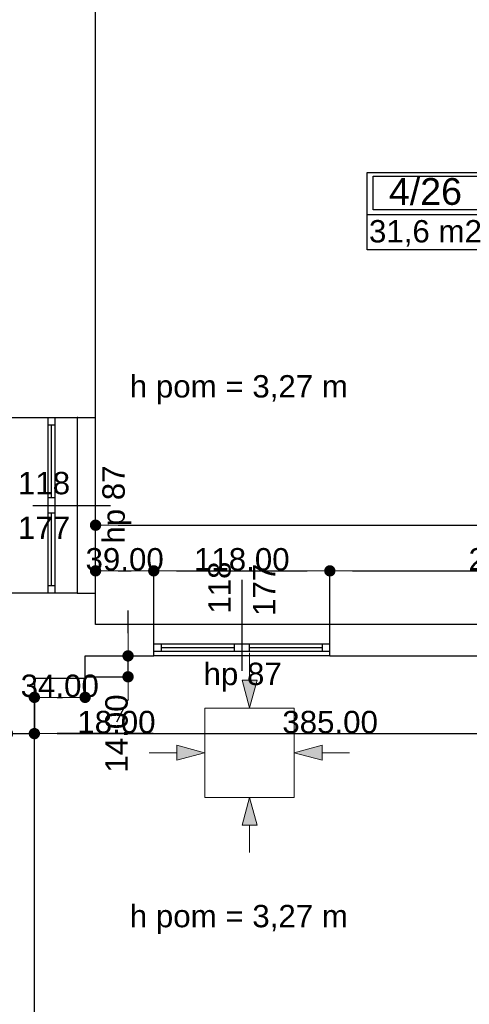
# Model space of a CAD drawing. Header units: millimetres. Extents: x -175445 to -20415, y -559200 to 231527.
# Tile 93 of 256: x -118716 to -115704, y -173328 to -166722. Entities that reach past the tile are written whole.
import ezdxf
from ezdxf.enums import TextEntityAlignment as Align

# ---------------------------------------------------------------- set-up
doc = ezdxf.new("R2010")
doc.units = ezdxf.units.MM
doc.header["$MEASUREMENT"] = 0
for name, color, linetype in [('Linia', 7, 'Continuous'), ('Obiekt', 7, 'Continuous'), ('Okno', 7, 'Continuous'), ('Strefa', 7, 'Continuous'), ('Słup', 7, 'Continuous'), ('Tekst', 7, 'Continuous'), ('Wymiary', 63, 'Continuous'), ('Ściana', 7, 'Continuous')]:
    doc.layers.add(name, color=color, linetype=linetype)
doc.styles.add('Arial', font='txt')
doc.styles.add('Times new roman', font='txt')
doc.dimstyles.new('GENERATED_STYLE__1', dxfattribs={"dimtxt": 150, "dimasz": 152, "dimexe": 0.18, "dimexo": 0, "dimgap": 0.09, "dimtad": 1, "dimtih": 1, "dimtoh": 1, "dimlfac": 0.1, "dimzin": 0, "dimdsep": 46, "dimtxsty": 'Arial', "dimblk": 'ARROWHEAD_11', "dimblk1": 'ARROWHEAD_11', "dimblk2": 'ARROWHEAD_11', "dimcen": 0.09, "dimclrd": 114, "dimclre": 114, "dimclrt": 114, "dimazin": 0, "dimtfac": 1, "dimtdec": 4, "dimtmove": 0, "dimatfit": 3, "dimfxl": 1, "dimtolj": 1, "dimtzin": 0, "dimarcsym": 0})
doc.dimstyles.new('GENERATED_STYLE__2', dxfattribs={"dimtxt": 150, "dimasz": 152, "dimexe": 0.18, "dimexo": 0, "dimgap": 0.09, "dimtad": 1, "dimlfac": 0.1, "dimzin": 0, "dimdsep": 46, "dimtxsty": 'Arial', "dimblk": 'ARROWHEAD_11', "dimblk1": 'ARROWHEAD_11', "dimblk2": 'ARROWHEAD_11', "dimcen": 0.09, "dimclrd": 114, "dimclre": 114, "dimclrt": 114, "dimazin": 0, "dimtfac": 1, "dimtdec": 4, "dimtmove": 0, "dimatfit": 3, "dimfxl": 1, "dimtolj": 1, "dimtzin": 0, "dimarcsym": 0})

# ---------------------------------------------------------------- blocks, each defined once
blk = doc.blocks.new('Narzędzia czyste_4_26_26', base_point=(-115607.8, 27340.8))
at = {"layer": 'Strefa'}
for p, q in [((-116386.8, 27623.7), (-113969.1, 27623.7)), ((-116386.8, 27105.1), (-116386.8, 27623.7)), ((-115607.8, 27623.7), (-115607.8, 27105.1)), ((-113969.1, 27623.7), (-113969.1, 27105.1)), ((-116347.9, 27597.8), (-115646.7, 27597.8)), ((-116347.9, 27371.5), (-116347.9, 27597.8)), ((-115646.7, 27597.8), (-115646.7, 27371.5)), ((-115646.7, 27371.5), (-116347.9, 27371.5)), ((-116386.8, 27340.8), (-113969.1, 27340.8)), ((-113969.1, 27105.1), (-116386.8, 27105.1))]:
    blk.add_line(p, q, dxfattribs=at)
at = {"layer": 'Strefa', "style": 'Arial'}
for tag, height, p in [('ROOM_NUMBER', 180, (-115997.3, 27495.8)), ('ROOM_NAME', 150, (-114788.4, 27469.2)), ('ROOM_CALC_AREA', 150, (-115997.3, 27228.8)), ('floor_f', 150, (-114788.4, 27221.7))]:
    blk.add_attdef(tag, text='', height=height, dxfattribs=at).set_placement(p, align=Align.MIDDLE_CENTER)
blk = doc.blocks.new('ARROWHEAD_11')
at = {"color": 0, "linetype": 'Continuous', "lineweight": 0}
blk.add_line((0, 0), (-1, 0), dxfattribs=at)
at = {"color": 0, "linetype": 'Continuous', "lineweight": 0, "const_width": 0.25, "flags": 128}
blk.add_lwpolyline([(-0.125, 0, 1), (0.125, 0, 1)], format="xyb", close=True, dxfattribs=at)
blk = doc.blocks.new('*D1559')
at = {"layer": 'Defpoints', "color": 0}
for p in [(-117818, -170419.9), (-118208, -170780.6), (-117818, -170780.6)]:
    blk.add_point(p, dxfattribs=at)
at = {"layer": 'Wymiary', "color": 114, "lineweight": -2}
for p, q in [((-118208, -170780.6), (-118208, -170419.7)), ((-118056, -170419.9), (-117970, -170419.9)), ((-117818, -170780.6), (-117818, -170419.7))]:
    blk.add_line(p, q, dxfattribs=at)
at = {"layer": 'Wymiary', "color": 114, "lineweight": -2, "xscale": 152, "yscale": 152, "zscale": 152, "rotation": 180}
blk.add_blockref('ARROWHEAD_11', (-118208, -170419.9), dxfattribs=at)
at = {"layer": 'Wymiary', "color": 114, "lineweight": -2, "xscale": 152, "yscale": 152, "zscale": 152}
blk.add_blockref('ARROWHEAD_11', (-117818, -170419.9), dxfattribs=at)
at = {"layer": 'Wymiary', "color": 114, "lineweight": 13, "insert": (-118013, -170343.2), "char_height": 150, "attachment_point": 5, "style": 'Arial'}
blk.add_mtext('\\A1;39.00', dxfattribs=at)
blk = doc.blocks.new('*D1560')
at = {"layer": 'Defpoints', "color": 0}
for p in [(-116638, -170419.9), (-117818, -170780.6), (-116638, -170780.6)]:
    blk.add_point(p, dxfattribs=at)
at = {"layer": 'Wymiary', "color": 114, "lineweight": -2}
for p, q in [((-117818, -170780.6), (-117818, -170419.7)), ((-117666, -170419.9), (-116790, -170419.9)), ((-116638, -170780.6), (-116638, -170419.7))]:
    blk.add_line(p, q, dxfattribs=at)
at = {"layer": 'Wymiary', "color": 114, "lineweight": -2, "xscale": 152, "yscale": 152, "zscale": 152, "rotation": 180}
blk.add_blockref('ARROWHEAD_11', (-117818, -170419.9), dxfattribs=at)
at = {"layer": 'Wymiary', "color": 114, "lineweight": -2, "xscale": 152, "yscale": 152, "zscale": 152}
blk.add_blockref('ARROWHEAD_11', (-116638, -170419.9), dxfattribs=at)
at = {"layer": 'Wymiary', "color": 114, "lineweight": 13, "insert": (-117228, -170343.2), "char_height": 150, "attachment_point": 5, "style": 'Arial'}
blk.add_mtext('\\A1;118.00', dxfattribs=at)
blk = doc.blocks.new('*D1561')
at = {"layer": 'Defpoints', "color": 0}
for p in [(-114138, -170419.9), (-116638, -170780.6), (-114138, -170780.6)]:
    blk.add_point(p, dxfattribs=at)
at = {"layer": 'Wymiary', "color": 114, "lineweight": -2}
for p, q in [((-116638, -170780.6), (-116638, -170419.7)), ((-116486, -170419.9), (-114290, -170419.9)), ((-114138, -170780.6), (-114138, -170419.7))]:
    blk.add_line(p, q, dxfattribs=at)
at = {"layer": 'Wymiary', "color": 114, "lineweight": -2, "xscale": 152, "yscale": 152, "zscale": 152, "rotation": 180}
blk.add_blockref('ARROWHEAD_11', (-116638, -170419.9), dxfattribs=at)
at = {"layer": 'Wymiary', "color": 114, "lineweight": -2, "xscale": 152, "yscale": 152, "zscale": 152}
blk.add_blockref('ARROWHEAD_11', (-114138, -170419.9), dxfattribs=at)
at = {"layer": 'Wymiary', "color": 114, "lineweight": 13, "insert": (-115388, -170343.2), "char_height": 150, "attachment_point": 5, "style": 'Arial'}
blk.add_mtext('\\A1;250.00', dxfattribs=at)
blk = doc.blocks.new('*D1566')
at = {"layer": 'Defpoints', "color": 0}
for p in [(-111608, -170113.7), (-118208, -170780.6), (-111608, -170780.6)]:
    blk.add_point(p, dxfattribs=at)
at = {"layer": 'Wymiary', "color": 114, "lineweight": -2}
for p, q in [((-118208, -170780.6), (-118208, -170113.5)), ((-118056, -170113.7), (-111760, -170113.7)), ((-111608, -170780.6), (-111608, -170113.5))]:
    blk.add_line(p, q, dxfattribs=at)
at = {"layer": 'Wymiary', "color": 114, "lineweight": -2, "xscale": 152, "yscale": 152, "zscale": 152, "rotation": 180}
blk.add_blockref('ARROWHEAD_11', (-118208, -170113.7), dxfattribs=at)
at = {"layer": 'Wymiary', "color": 114, "lineweight": -2, "xscale": 152, "yscale": 152, "zscale": 152}
blk.add_blockref('ARROWHEAD_11', (-111608, -170113.7), dxfattribs=at)
at = {"layer": 'Wymiary', "color": 114, "lineweight": 13, "insert": (-114908, -170037), "char_height": 150, "attachment_point": 5, "style": 'Arial'}
blk.add_mtext('\\A1;660.00', dxfattribs=at)
blk = doc.blocks.new('*D1601')
at = {"layer": 'Defpoints', "color": 0}
for p in [(-118618, -171140.6), (-118618, -171512), (-118798, -173155.6)]:
    blk.add_point(p, dxfattribs=at)
at = {"layer": 'Wymiary', "color": 114, "lineweight": -2}
for p, q in [((-118618, -171140.6), (-118618, -171512.2)), ((-118950, -171512), (-119102, -171512)), ((-118798, -173155.6), (-118798, -171511.8)), ((-118798, -171512), (-118618, -171512)), ((-118314, -171512), (-118466, -171512)), ((-117822.4, -171512), (-118314, -171512))]:
    blk.add_line(p, q, dxfattribs=at)
at = {"layer": 'Wymiary', "color": 114, "lineweight": -2, "xscale": 152, "yscale": 152, "zscale": 152}
blk.add_blockref('ARROWHEAD_11', (-118798, -171512), dxfattribs=at)
at = {"layer": 'Wymiary', "color": 114, "lineweight": -2, "xscale": 152, "yscale": 152, "zscale": 152, "rotation": 180}
blk.add_blockref('ARROWHEAD_11', (-118618, -171512), dxfattribs=at)
at = {"layer": 'Wymiary', "color": 114, "lineweight": 13, "insert": (-118068.2, -171435.3), "char_height": 150, "attachment_point": 5, "style": 'Arial'}
blk.add_mtext('\\A1;18.00', dxfattribs=at)
blk = doc.blocks.new('*D1602')
at = {"layer": 'Defpoints', "color": 0}
for p in [(-118618, -171140.6), (-114768, -171512), (-114768, -171615.6)]:
    blk.add_point(p, dxfattribs=at)
at = {"layer": 'Wymiary', "color": 114, "lineweight": -2}
for p, q in [((-118618, -171140.6), (-118618, -171512.2)), ((-118466, -171512), (-114920, -171512)), ((-114768, -171615.6), (-114768, -171511.8))]:
    blk.add_line(p, q, dxfattribs=at)
at = {"layer": 'Wymiary', "color": 114, "lineweight": -2, "xscale": 152, "yscale": 152, "zscale": 152, "rotation": 180}
blk.add_blockref('ARROWHEAD_11', (-118618, -171512), dxfattribs=at)
at = {"layer": 'Wymiary', "color": 114, "lineweight": -2, "xscale": 152, "yscale": 152, "zscale": 152}
blk.add_blockref('ARROWHEAD_11', (-114768, -171512), dxfattribs=at)
at = {"layer": 'Wymiary', "color": 114, "lineweight": 13, "insert": (-116636.1, -171435.3), "char_height": 150, "attachment_point": 5, "style": 'Arial'}
blk.add_mtext('\\A1;385.00', dxfattribs=at)
blk = doc.blocks.new('*D1606')
at = {"layer": 'Defpoints', "color": 0}
for p in [(-118618, -171140.6), (-118278, -171130.6), (-118278, -171268.7)]:
    blk.add_point(p, dxfattribs=at)
at = {"layer": 'Wymiary', "color": 114, "lineweight": -2}
for p, q in [((-118618, -171140.6), (-118618, -171268.9)), ((-118278, -171130.6), (-118278, -171268.9)), ((-118466, -171268.7), (-118430, -171268.7))]:
    blk.add_line(p, q, dxfattribs=at)
at = {"layer": 'Wymiary', "color": 114, "lineweight": -2, "xscale": 152, "yscale": 152, "zscale": 152, "rotation": 180}
blk.add_blockref('ARROWHEAD_11', (-118618, -171268.7), dxfattribs=at)
at = {"layer": 'Wymiary', "color": 114, "lineweight": -2, "xscale": 152, "yscale": 152, "zscale": 152}
blk.add_blockref('ARROWHEAD_11', (-118278, -171268.7), dxfattribs=at)
at = {"layer": 'Wymiary', "color": 114, "lineweight": 13, "insert": (-118448, -171192), "char_height": 150, "attachment_point": 5, "style": 'Arial'}
blk.add_mtext('\\A1;34.00', dxfattribs=at)
blk = doc.blocks.new('*D1607')
at = {"layer": 'Defpoints', "color": 0}
for p in [(-118278, -170990.6), (-117990.3, -170990.6), (-118278, -171130.6)]:
    blk.add_point(p, dxfattribs=at)
at = {"layer": 'Wymiary', "color": 114, "lineweight": -2}
for p, q in [((-117990.3, -170838.6), (-117990.3, -170686.6)), ((-118278, -170990.6), (-117990.1, -170990.6)), ((-117990.3, -171130.6), (-117990.3, -170990.6)), ((-118278, -171130.6), (-117990.1, -171130.6)), ((-117990.3, -171282.6), (-118067, -171434.6))]:
    blk.add_line(p, q, dxfattribs=at)
at = {"layer": 'Wymiary', "color": 114, "lineweight": -2, "xscale": 152, "yscale": 152, "zscale": 152}
for p, rotation in [((-117990.3, -170990.6), 270), ((-117990.3, -171130.6), 90)]:
    blk.add_blockref('ARROWHEAD_11', p, dxfattribs=dict(at, rotation=rotation))
at = {"layer": 'Wymiary', "color": 114, "lineweight": 13, "insert": (-118067, -171511.3), "char_height": 150, "attachment_point": 5, "rotation": 90, "style": 'Arial'}
blk.add_mtext('\\A1;14.00', dxfattribs=at)

msp = doc.modelspace()

# ---------------------------------------------------------------- hatches: boundary and pattern name
at = {"layer": 'Linia', "linetype": 'Continuous', "lineweight": 13}
for points in [[(-117176.374, -171339.99), (-117126.126, -171153.455), (-117226.125, -171153.321)], [(-117477.575, -171639.99), (-117664.177, -171589.99), (-117664.177, -171689.99)], [(-116876.775, -171639.99), (-116690.172, -171689.99), (-116690.172, -171589.99)], [(-117176.374, -171939.99), (-117226.125, -172126.659), (-117126.126, -172126.525)]]:
    msp.add_hatch(color=256, dxfattribs=at).paths.add_polyline_path(points)

# ---------------------------------------------------------------- linework, layer by layer
at = {"layer": 'Linia', "lineweight": 13}
for p, q in [((-117175.88, -170969.615), (-117176.125, -171153.388)), ((-117176.374, -171339.99), (-117226.125, -171153.321)), ((-117226.125, -171153.321), (-117126.126, -171153.455)), ((-117176.374, -171339.99), (-117126.126, -171153.455)), ((-116876.775, -171340.39), (-117476.775, -171340.39)), ((-117476.775, -171340.39), (-117476.775, -171939.59)), ((-116876.775, -171939.59), (-116876.775, -171340.39)), ((-117847.95, -171639.99), (-117664.177, -171639.99)), ((-117477.575, -171639.99), (-117664.177, -171589.99)), ((-117664.177, -171689.99), (-117664.177, -171589.99)), ((-117477.575, -171639.99), (-117664.177, -171689.99)), ((-116876.775, -171639.99), (-116690.172, -171589.99)), ((-116876.775, -171639.99), (-116690.172, -171689.99)), ((-116690.172, -171589.99), (-116690.172, -171689.99)), ((-116506.4, -171639.99), (-116690.172, -171639.99)), ((-117476.775, -171940.39), (-116876.775, -171940.39)), ((-117176.374, -171939.99), (-117226.125, -172126.659)), ((-117176.374, -171939.99), (-117126.126, -172126.525)), ((-117126.126, -172126.525), (-117226.125, -172126.659)), ((-117175.88, -172310.364), (-117176.125, -172126.592))]:
    msp.add_line(p, q, dxfattribs=at)
at = {"layer": 'Obiekt'}
for p, q in [((-118628.019, -169980.636), (-118108.019, -169980.636)), ((-117228.019, -170480.636), (-117228.019, -171090.636))]:
    msp.add_line(p, q, dxfattribs=at)
at = {"layer": 'Okno'}
for p, q in [((-118528.019, -169390.636), (-118528.019, -169440.636)), ((-118478.019, -169440.636), (-118478.019, -169390.636)), ((-118328.019, -170570.636), (-118328.019, -169390.636)), ((-118208.019, -170570.636), (-118208.019, -169390.636)), ((-118528.019, -169440.636), (-118478.019, -169440.636)), ((-118528.019, -169440.636), (-118528.019, -169930.636)), ((-118503.019, -169930.636), (-118503.019, -169440.636)), ((-118478.019, -169930.636), (-118478.019, -169440.636)), ((-118478.019, -169930.636), (-118528.019, -169930.636)), ((-118528.019, -169930.636), (-118528.019, -169980.636)), ((-118528.019, -169980.636), (-118528.019, -170030.636)), ((-118478.019, -169980.636), (-118478.019, -169930.636)), ((-118478.019, -170030.636), (-118478.019, -169980.636)), ((-118528.019, -170030.636), (-118478.019, -170030.636)), ((-118528.019, -170030.636), (-118528.019, -170520.636)), ((-118503.019, -170520.636), (-118503.019, -170030.636)), ((-118478.019, -170520.636), (-118478.019, -170030.636)), ((-118478.019, -170520.636), (-118528.019, -170520.636)), ((-118528.019, -170520.636), (-118528.019, -170570.636)), ((-118478.019, -170570.636), (-118478.019, -170520.636)), ((-116638.019, -170780.636), (-117818.019, -170780.636)), ((-117818.019, -170910.636), (-117768.019, -170910.636)), ((-117818.019, -170960.636), (-117818.019, -170910.636)), ((-117768.019, -170910.636), (-117768.019, -170960.636)), ((-117768.019, -170910.636), (-117278.019, -170910.636)), ((-117278.019, -170960.636), (-117278.019, -170910.636)), ((-117278.019, -170910.636), (-117228.019, -170910.636)), ((-117228.019, -170910.636), (-117178.019, -170910.636)), ((-117178.019, -170910.636), (-117178.019, -170960.636)), ((-117178.019, -170910.636), (-116688.019, -170910.636)), ((-116688.019, -170960.636), (-116688.019, -170910.636)), ((-116688.019, -170910.636), (-116638.019, -170910.636)), ((-116638.019, -170960.636), (-116638.019, -170910.636)), ((-117768.019, -170960.636), (-117818.019, -170960.636)), ((-117278.019, -170935.636), (-117768.019, -170935.636)), ((-117278.019, -170960.636), (-117768.019, -170960.636)), ((-117228.019, -170960.636), (-117278.019, -170960.636)), ((-117178.019, -170960.636), (-117228.019, -170960.636)), ((-116688.019, -170935.636), (-117178.019, -170935.636)), ((-116688.019, -170960.636), (-117178.019, -170960.636)), ((-116638.019, -170960.636), (-116688.019, -170960.636)), ((-116638.019, -170990.636), (-117818.019, -170990.636))]:
    msp.add_line(p, q, dxfattribs=at)
at = {"layer": 'Słup'}
for p, q in [((-118278.019, -171130.636), (-118278.019, -170990.636)), ((-118618.019, -171140.636), (-118278.019, -171140.636)), ((-118278.019, -171140.636), (-118278.019, -171130.636))]:
    msp.add_line(p, q, dxfattribs=at)
at = {"layer": 'Ściana'}
for p, q in [((-118328.019, -169390.636), (-118208.019, -169390.636)), ((-118328.019, -170570.636), (-118208.019, -170570.636)), ((-117818.019, -170910.636), (-117818.019, -170780.636)), ((-116638.019, -170910.636), (-116638.019, -170780.636)), ((-117818.019, -170960.636), (-117818.019, -170910.636)), ((-116638.019, -170960.636), (-116638.019, -170910.636)), ((-117818.019, -170990.636), (-117818.019, -170960.636)), ((-116638.019, -170990.636), (-116638.019, -170960.636))]:
    msp.add_line(p, q, dxfattribs=at)
at = {"layer": 'Ściana', "flags": 128}
for points in [[(-118208.019, -169390.636), (-118208.019, -165960.636)], [(-118818.019, -169390.636), (-118328.019, -169390.636)], [(-118328.019, -170570.636), (-118798.019, -170570.636)], [(-118208.019, -170780.636), (-118208.019, -170570.636)], [(-117818.019, -170780.636), (-118208.019, -170780.636)], [(-114768.019, -170780.636), (-116638.019, -170780.636)], [(-118278.019, -170990.636), (-117818.019, -170990.636)], [(-116638.019, -170990.636), (-114768.019, -170990.636)], [(-118618.019, -173980.636), (-118618.019, -171140.636)]]:
    msp.add_lwpolyline(points, dxfattribs=at)
at = {"layer": 'Ściana'}
for p in [(-118328.019, -169390.636), (-118328.019, -170570.636)]:
    msp.add_point(p, dxfattribs=at)

# ---------------------------------------------------------------- block references
at = {"layer": 'Strefa'}
ref = msp.add_blockref('Narzędzia czyste_4_26_26', (-115607.789, -168029.133), dxfattribs=at)
ref.add_attrib('ROOM_NAME', 'Narzędzia czyste', dxfattribs={"color": 7, "height": 150, "style": 'Arial'}).set_placement((-114788.425, -167900.733), align=Align.MIDDLE_CENTER)
ref.add_attrib('ROOM_NUMBER', '4/26', dxfattribs={"color": 7, "height": 180, "style": 'Arial'}).set_placement((-115997.309, -167874.186), align=Align.MIDDLE_CENTER)
ref.add_attrib('ROOM_CALC_AREA', '31,6 m2', dxfattribs={"color": 7, "height": 150, "style": 'Arial'}).set_placement((-115997.309, -168141.187), align=Align.MIDDLE_CENTER)
ref.add_attrib('floor_f', 'płytki ceram.', dxfattribs={"color": 7, "height": 150, "style": 'Arial'}).set_placement((-114788.425, -168148.233), align=Align.MIDDLE_CENTER)

# ---------------------------------------------------------------- texts
at = {"layer": 'Obiekt', "char_height": 150, "attachment_point": 7, "rotation": 90, "style": 'Arial'}
for s, insert in [('\\A1;{\\fArial|b0|i0|c238|p38;hp 87}', (-117967.185, -170237.093)), ('\\A1;{\\fArial|b0|i0|c238|p38;118}', (-117300.55, -170707.036)), ('\\A1;{\\fArial|b0|i0|c238|p38;177}', (-117003.019, -170722.122))]:
    msp.add_mtext(s, dxfattribs=dict(at, insert=insert))
at = {"layer": 'Obiekt', "char_height": 150, "attachment_point": 7, "style": 'Arial'}
for s, insert in [('\\A1;{\\fArial|b0|i0|c238|p38;118}', (-118728.019, -169908.104)), ('\\A1;{\\fArial|b0|i0|c238|p38;177}', (-118728.019, -170205.636)), ('\\A1;{\\fArial|b0|i0|c238|p38;hp 87}', (-117484.476, -171231.47))]:
    msp.add_mtext(s, dxfattribs=dict(at, insert=insert))
at = {"layer": 'Tekst', "char_height": 150, "attachment_point": 2, "style": 'Times new roman'}
for insert in [(-117247.941, -169106.616), (-117247.941, -172661.361)]:
    msp.add_mtext('\\A1;{\\fArial|b0|i0|c0|p38;h pom = 3,27 m}', dxfattribs=dict(at, insert=insert))

# ---------------------------------------------------------------- dimensions: what is measured, and where the dimension line sits
at = {"layer": 'Wymiary', "lineweight": 13}
for base, p1, p2, picture, middle in [((-111608.019, -170113.706), (-118208.019, -170780.636), (-111608.019, -170780.636), '*D1566', (-114908.019, -170113.706)), ((-117818.019, -170419.892), (-118208.019, -170780.636), (-117818.019, -170780.636), '*D1559', (-118013.019, -170419.892)), ((-116638.019, -170419.892), (-117818.019, -170780.636), (-116638.019, -170780.636), '*D1560', (-117228.019, -170419.892)), ((-114138.019, -170419.892), (-116638.019, -170780.636), (-114138.019, -170780.636), '*D1561', (-115388.019, -170419.892)), ((-118278.019, -171268.69), (-118618.019, -171140.636), (-118278.019, -171130.636), '*D1606', (-118448.019, -171268.69)), ((-118618.019, -171512.005), (-118798.019, -173155.636), (-118618.019, -171140.636), '*D1601', (-118068.158, -171512.005)), ((-114768.019, -171512.005), (-118618.019, -171140.636), (-114768.019, -171615.636), '*D1602', (-116636.104, -171512.005))]:
    dim = msp.add_linear_dim(base=base, p1=p1, p2=p2, dimstyle='GENERATED_STYLE__1', dxfattribs=at)
    dim.commit()
    dim.dimension.update_dxf_attribs({"geometry": picture, "text_midpoint": middle, "dimtype": 160})
dim = msp.add_linear_dim(base=(-117990.276, -170990.636), p1=(-118278.019, -171130.636), p2=(-118278.019, -170990.636), angle=90, dimstyle='GENERATED_STYLE__2', dxfattribs=at)
dim.commit()
dim.dimension.update_dxf_attribs({"geometry": '*D1607', "text_midpoint": (-118066.952, -171511.312), "dimtype": 160, "text_rotation": 90})

doc.saveas('drawing.dxf')
